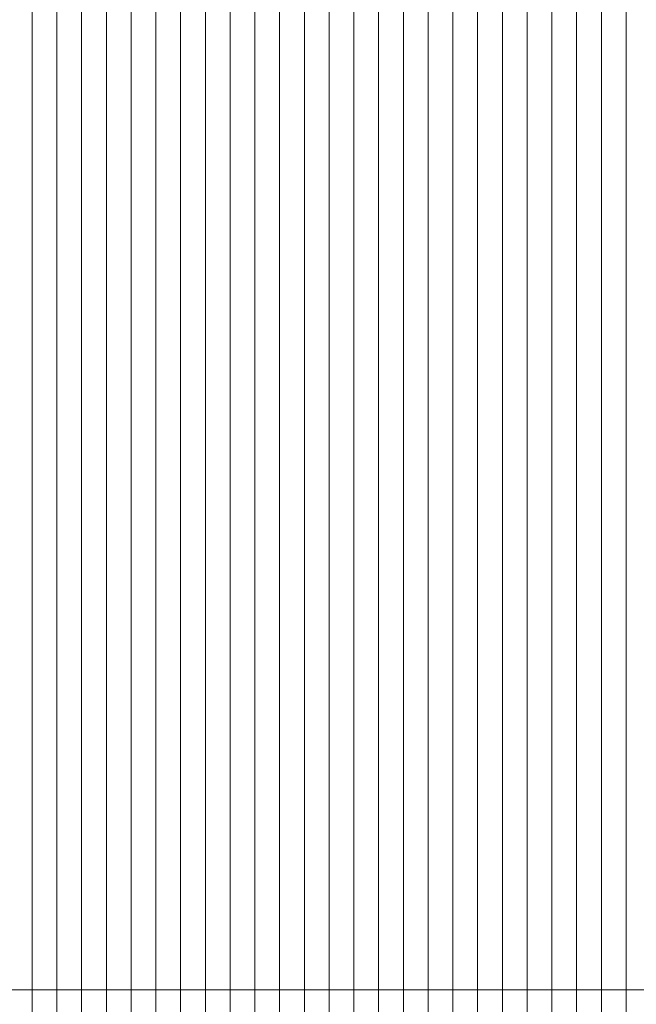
# Model space of a CAD drawing. Header units: millimetres. Extents: x 100377 to 139599, y -1988 to 13993.
# Tile 27 of 53: x 116212 to 118703, y 5978 to 9957. Entities that reach past the tile are written whole.
import ezdxf

# ---------------------------------------------------------------- set-up
doc = ezdxf.new("R2010")
doc.units = ezdxf.units.MM
doc.header["$MEASUREMENT"] = 0
doc.linetypes.add('Przerywana gęsta', pattern=[90, 60, -30])
doc.layers.add('Nowe_0_Nr_pióra__1', color=7, linetype='Continuous', lineweight=13)
doc.layers.add('Nowe_0_Nr_pióra__2', color=251, linetype='Continuous', lineweight=13)

# ---------------------------------------------------------------- blocks, each defined once
blk = doc.blocks.new('*X2')
at = {"layer": 'Nowe_0_Nr_pióra__2', "color": 251, "linetype": 'Continuous', "lineweight": 13}
for p, q in [((116262.4, 6037), (116262.4, 5787)), ((116262.4, 6037), (116262.4, 5787)), ((116362.4, 6037), (116362.4, 5787)), ((116362.4, 6037), (116362.4, 5787)), ((116462.4, 6037), (116462.4, 5787)), ((116462.4, 6037), (116462.4, 5787)), ((116562.4, 6037), (116562.4, 5787)), ((116562.4, 6037), (116562.4, 5787)), ((116662.4, 6037), (116662.4, 5787)), ((116662.4, 6037), (116662.4, 5787)), ((116762.4, 6037), (116762.4, 5787)), ((116762.4, 6037), (116762.4, 5787)), ((116862.4, 6037), (116862.4, 5787)), ((116862.4, 6037), (116862.4, 5787)), ((116962.4, 6037), (116962.4, 5787)), ((116962.4, 6037), (116962.4, 5787)), ((117062.4, 6037), (117062.4, 5787)), ((117062.4, 6037), (117062.4, 5787)), ((117162.4, 6037), (117162.4, 5787)), ((117162.4, 6037), (117162.4, 5787)), ((117262.4, 6037), (117262.4, 5787)), ((117262.4, 6037), (117262.4, 5787)), ((117362.4, 6037), (117362.4, 5787)), ((117362.4, 6037), (117362.4, 5787)), ((117462.4, 6037), (117462.4, 5787)), ((117462.4, 6037), (117462.4, 5787)), ((117562.4, 6037), (117562.4, 5787)), ((117562.4, 6037), (117562.4, 5787)), ((117662.4, 6037), (117662.4, 5787)), ((117662.4, 6037), (117662.4, 5787)), ((117762.4, 6037), (117762.4, 5787)), ((117762.4, 6037), (117762.4, 5787)), ((117862.4, 6037), (117862.4, 5787)), ((117862.4, 6037), (117862.4, 5787)), ((117962.4, 6037), (117962.4, 5787)), ((117962.4, 6037), (117962.4, 5787)), ((118062.4, 6037), (118062.4, 5787)), ((118062.4, 6037), (118062.4, 5787)), ((118162.4, 6037), (118162.4, 5787)), ((118162.4, 6037), (118162.4, 5787)), ((118262.4, 6037), (118262.4, 5787)), ((118262.4, 6037), (118262.4, 5787)), ((118362.4, 6037), (118362.4, 5787)), ((118362.4, 6037), (118362.4, 5787)), ((118462.4, 6037), (118462.4, 5787)), ((118462.4, 6037), (118462.4, 5787)), ((118562.4, 6037), (118562.4, 5787)), ((118562.4, 6037), (118562.4, 5787)), ((118662.4, 6037), (118662.4, 5787)), ((118662.4, 6037), (118662.4, 5787))]:
    blk.add_line(p, q, dxfattribs=at)
blk = doc.blocks.new('Wypełnienie_1_1', base_point=(0, 0))
at = {"layer": 'Nowe_0_Nr_pióra__2', "color": 251, "linetype": 'Continuous', "lineweight": 13}
blk.add_blockref('*X2', (0, 0), dxfattribs=at)
blk = doc.blocks.new('*X4')
at = {"layer": 'Nowe_0_Nr_pióra__2', "color": 251, "linetype": 'Continuous', "lineweight": 13}
for p, q in [((116262.4, 9787), (116262.4, 10037)), ((116262.4, 9787), (116262.4, 10037)), ((116362.4, 9787), (116362.4, 10037)), ((116362.4, 9787), (116362.4, 10037)), ((116462.4, 9787), (116462.4, 10037)), ((116462.4, 9787), (116462.4, 10037)), ((116562.4, 9787), (116562.4, 10037)), ((116562.4, 9787), (116562.4, 10037)), ((116662.4, 9787), (116662.4, 10037)), ((116662.4, 9787), (116662.4, 10037)), ((116762.4, 9787), (116762.4, 10037)), ((116762.4, 9787), (116762.4, 10037)), ((116862.4, 9787), (116862.4, 10037)), ((116862.4, 9787), (116862.4, 10037)), ((116962.4, 9787), (116962.4, 10037)), ((116962.4, 9787), (116962.4, 10037)), ((117062.4, 9787), (117062.4, 10037)), ((117062.4, 9787), (117062.4, 10037)), ((117162.4, 9787), (117162.4, 10037)), ((117162.4, 9787), (117162.4, 10037)), ((117262.4, 9787), (117262.4, 10037)), ((117262.4, 9787), (117262.4, 10037)), ((117362.4, 9787), (117362.4, 10037)), ((117362.4, 9787), (117362.4, 10037)), ((117462.4, 9787), (117462.4, 10037)), ((117462.4, 9787), (117462.4, 10037)), ((117562.4, 9787), (117562.4, 10037)), ((117562.4, 9787), (117562.4, 10037)), ((117662.4, 9787), (117662.4, 10037)), ((117662.4, 9787), (117662.4, 10037)), ((117762.4, 9787), (117762.4, 10037)), ((117762.4, 9787), (117762.4, 10037)), ((117862.4, 9787), (117862.4, 10037)), ((117862.4, 9787), (117862.4, 10037)), ((117962.4, 9787), (117962.4, 10037)), ((117962.4, 9787), (117962.4, 10037)), ((118062.4, 9787), (118062.4, 10037)), ((118062.4, 9787), (118062.4, 10037)), ((118162.4, 9787), (118162.4, 10037)), ((118162.4, 9787), (118162.4, 10037)), ((118262.4, 9787), (118262.4, 10037)), ((118262.4, 9787), (118262.4, 10037)), ((118362.4, 9787), (118362.4, 10037)), ((118362.4, 9787), (118362.4, 10037)), ((118462.4, 9787), (118462.4, 10037)), ((118462.4, 9787), (118462.4, 10037)), ((118562.4, 9787), (118562.4, 10037)), ((118562.4, 9787), (118562.4, 10037)), ((118662.4, 9787), (118662.4, 10037)), ((118662.4, 9787), (118662.4, 10037)), ((116262.4, 9537), (116262.4, 9787)), ((116262.4, 9537), (116262.4, 9787)), ((116362.4, 9537), (116362.4, 9787)), ((116362.4, 9537), (116362.4, 9787)), ((116462.4, 9537), (116462.4, 9787)), ((116462.4, 9537), (116462.4, 9787)), ((116562.4, 9537), (116562.4, 9787)), ((116562.4, 9537), (116562.4, 9787)), ((116662.4, 9537), (116662.4, 9787)), ((116662.4, 9537), (116662.4, 9787)), ((116762.4, 9537), (116762.4, 9787)), ((116762.4, 9537), (116762.4, 9787)), ((116862.4, 9537), (116862.4, 9787)), ((116862.4, 9537), (116862.4, 9787)), ((116962.4, 9537), (116962.4, 9787)), ((116962.4, 9537), (116962.4, 9787)), ((117062.4, 9537), (117062.4, 9787)), ((117062.4, 9537), (117062.4, 9787)), ((117162.4, 9537), (117162.4, 9787)), ((117162.4, 9537), (117162.4, 9787)), ((117262.4, 9537), (117262.4, 9787)), ((117262.4, 9537), (117262.4, 9787)), ((117362.4, 9537), (117362.4, 9787)), ((117362.4, 9537), (117362.4, 9787)), ((117462.4, 9537), (117462.4, 9787)), ((117462.4, 9537), (117462.4, 9787)), ((117562.4, 9537), (117562.4, 9787)), ((117562.4, 9537), (117562.4, 9787)), ((117662.4, 9537), (117662.4, 9787)), ((117662.4, 9537), (117662.4, 9787)), ((117762.4, 9537), (117762.4, 9787)), ((117762.4, 9537), (117762.4, 9787)), ((117862.4, 9537), (117862.4, 9787)), ((117862.4, 9537), (117862.4, 9787)), ((117962.4, 9537), (117962.4, 9787)), ((117962.4, 9537), (117962.4, 9787)), ((118062.4, 9537), (118062.4, 9787)), ((118062.4, 9537), (118062.4, 9787)), ((118162.4, 9537), (118162.4, 9787)), ((118162.4, 9537), (118162.4, 9787)), ((118262.4, 9537), (118262.4, 9787)), ((118262.4, 9537), (118262.4, 9787)), ((118362.4, 9537), (118362.4, 9787)), ((118362.4, 9537), (118362.4, 9787)), ((118462.4, 9537), (118462.4, 9787)), ((118462.4, 9537), (118462.4, 9787)), ((118562.4, 9537), (118562.4, 9787)), ((118562.4, 9537), (118562.4, 9787)), ((118662.4, 9537), (118662.4, 9787)), ((118662.4, 9537), (118662.4, 9787)), ((116262.4, 9287), (116262.4, 9537)), ((116262.4, 9287), (116262.4, 9537)), ((116362.4, 9287), (116362.4, 9537)), ((116362.4, 9287), (116362.4, 9537)), ((116462.4, 9287), (116462.4, 9537)), ((116462.4, 9287), (116462.4, 9537)), ((116562.4, 9287), (116562.4, 9537)), ((116562.4, 9287), (116562.4, 9537)), ((116662.4, 9287), (116662.4, 9537)), ((116662.4, 9287), (116662.4, 9537)), ((116762.4, 9287), (116762.4, 9537)), ((116762.4, 9287), (116762.4, 9537)), ((116862.4, 9287), (116862.4, 9537)), ((116862.4, 9287), (116862.4, 9537)), ((116962.4, 9287), (116962.4, 9537)), ((116962.4, 9287), (116962.4, 9537)), ((117062.4, 9287), (117062.4, 9537)), ((117062.4, 9287), (117062.4, 9537)), ((117162.4, 9287), (117162.4, 9537)), ((117162.4, 9287), (117162.4, 9537)), ((117262.4, 9287), (117262.4, 9537)), ((117262.4, 9287), (117262.4, 9537)), ((117362.4, 9287), (117362.4, 9537)), ((117362.4, 9287), (117362.4, 9537)), ((117462.4, 9287), (117462.4, 9537)), ((117462.4, 9287), (117462.4, 9537)), ((117562.4, 9287), (117562.4, 9537)), ((117562.4, 9287), (117562.4, 9537)), ((117662.4, 9287), (117662.4, 9537)), ((117662.4, 9287), (117662.4, 9537)), ((117762.4, 9287), (117762.4, 9537)), ((117762.4, 9287), (117762.4, 9537)), ((117862.4, 9287), (117862.4, 9537)), ((117862.4, 9287), (117862.4, 9537)), ((117962.4, 9287), (117962.4, 9537)), ((117962.4, 9287), (117962.4, 9537)), ((118062.4, 9287), (118062.4, 9537)), ((118062.4, 9287), (118062.4, 9537)), ((118162.4, 9287), (118162.4, 9537)), ((118162.4, 9287), (118162.4, 9537)), ((118262.4, 9287), (118262.4, 9537)), ((118262.4, 9287), (118262.4, 9537)), ((118362.4, 9287), (118362.4, 9537)), ((118362.4, 9287), (118362.4, 9537)), ((118462.4, 9287), (118462.4, 9537)), ((118462.4, 9287), (118462.4, 9537)), ((118562.4, 9287), (118562.4, 9537)), ((118562.4, 9287), (118562.4, 9537)), ((118662.4, 9287), (118662.4, 9537)), ((118662.4, 9287), (118662.4, 9537)), ((116262.4, 9037), (116262.4, 9287)), ((116262.4, 9037), (116262.4, 9287)), ((116362.4, 9037), (116362.4, 9287)), ((116362.4, 9037), (116362.4, 9287)), ((116462.4, 9037), (116462.4, 9287)), ((116462.4, 9037), (116462.4, 9287)), ((116562.4, 9037), (116562.4, 9287)), ((116562.4, 9037), (116562.4, 9287)), ((116662.4, 9037), (116662.4, 9287)), ((116662.4, 9037), (116662.4, 9287)), ((116762.4, 9037), (116762.4, 9287)), ((116762.4, 9037), (116762.4, 9287)), ((116862.4, 9037), (116862.4, 9287)), ((116862.4, 9037), (116862.4, 9287)), ((116962.4, 9037), (116962.4, 9287)), ((116962.4, 9037), (116962.4, 9287)), ((117062.4, 9037), (117062.4, 9287)), ((117062.4, 9037), (117062.4, 9287)), ((117162.4, 9037), (117162.4, 9287)), ((117162.4, 9037), (117162.4, 9287)), ((117262.4, 9037), (117262.4, 9287)), ((117262.4, 9037), (117262.4, 9287)), ((117362.4, 9037), (117362.4, 9287)), ((117362.4, 9037), (117362.4, 9287)), ((117462.4, 9037), (117462.4, 9287)), ((117462.4, 9037), (117462.4, 9287)), ((117562.4, 9037), (117562.4, 9287)), ((117562.4, 9037), (117562.4, 9287)), ((117662.4, 9037), (117662.4, 9287)), ((117662.4, 9037), (117662.4, 9287)), ((117762.4, 9037), (117762.4, 9287)), ((117762.4, 9037), (117762.4, 9287)), ((117862.4, 9037), (117862.4, 9287)), ((117862.4, 9037), (117862.4, 9287)), ((117962.4, 9037), (117962.4, 9287)), ((117962.4, 9037), (117962.4, 9287)), ((118062.4, 9037), (118062.4, 9287)), ((118062.4, 9037), (118062.4, 9287)), ((118162.4, 9037), (118162.4, 9287)), ((118162.4, 9037), (118162.4, 9287)), ((118262.4, 9037), (118262.4, 9287)), ((118262.4, 9037), (118262.4, 9287)), ((118362.4, 9037), (118362.4, 9287)), ((118362.4, 9037), (118362.4, 9287)), ((118462.4, 9037), (118462.4, 9287)), ((118462.4, 9037), (118462.4, 9287)), ((118562.4, 9037), (118562.4, 9287)), ((118562.4, 9037), (118562.4, 9287)), ((118662.4, 9037), (118662.4, 9287)), ((118662.4, 9037), (118662.4, 9287)), ((116262.4, 8787), (116262.4, 9037)), ((116262.4, 8787), (116262.4, 9037)), ((116362.4, 8787), (116362.4, 9037)), ((116362.4, 8787), (116362.4, 9037)), ((116462.4, 8787), (116462.4, 9037)), ((116462.4, 8787), (116462.4, 9037)), ((116562.4, 8787), (116562.4, 9037)), ((116562.4, 8787), (116562.4, 9037)), ((116662.4, 8787), (116662.4, 9037)), ((116662.4, 8787), (116662.4, 9037)), ((116762.4, 8787), (116762.4, 9037)), ((116762.4, 8787), (116762.4, 9037)), ((116862.4, 8787), (116862.4, 9037)), ((116862.4, 8787), (116862.4, 9037)), ((116962.4, 8787), (116962.4, 9037)), ((116962.4, 8787), (116962.4, 9037)), ((117062.4, 8787), (117062.4, 9037)), ((117062.4, 8787), (117062.4, 9037)), ((117162.4, 8787), (117162.4, 9037)), ((117162.4, 8787), (117162.4, 9037)), ((117262.4, 8787), (117262.4, 9037)), ((117262.4, 8787), (117262.4, 9037)), ((117362.4, 8787), (117362.4, 9037)), ((117362.4, 8787), (117362.4, 9037)), ((117462.4, 8787), (117462.4, 9037)), ((117462.4, 8787), (117462.4, 9037)), ((117562.4, 8787), (117562.4, 9037)), ((117562.4, 8787), (117562.4, 9037)), ((117662.4, 8787), (117662.4, 9037)), ((117662.4, 8787), (117662.4, 9037)), ((117762.4, 8787), (117762.4, 9037)), ((117762.4, 8787), (117762.4, 9037)), ((117862.4, 8787), (117862.4, 9037)), ((117862.4, 8787), (117862.4, 9037)), ((117962.4, 8787), (117962.4, 9037)), ((117962.4, 8787), (117962.4, 9037)), ((118062.4, 8787), (118062.4, 9037)), ((118062.4, 8787), (118062.4, 9037)), ((118162.4, 8787), (118162.4, 9037)), ((118162.4, 8787), (118162.4, 9037)), ((118262.4, 8787), (118262.4, 9037)), ((118262.4, 8787), (118262.4, 9037)), ((118362.4, 8787), (118362.4, 9037)), ((118362.4, 8787), (118362.4, 9037)), ((118462.4, 8787), (118462.4, 9037)), ((118462.4, 8787), (118462.4, 9037)), ((118562.4, 8787), (118562.4, 9037)), ((118562.4, 8787), (118562.4, 9037)), ((118662.4, 8787), (118662.4, 9037)), ((118662.4, 8787), (118662.4, 9037)), ((116262.4, 8537), (116262.4, 8787)), ((116262.4, 8537), (116262.4, 8787)), ((116362.4, 8537), (116362.4, 8787)), ((116362.4, 8537), (116362.4, 8787)), ((116462.4, 8537), (116462.4, 8787)), ((116462.4, 8537), (116462.4, 8787)), ((116562.4, 8537), (116562.4, 8787)), ((116562.4, 8537), (116562.4, 8787)), ((116662.4, 8537), (116662.4, 8787)), ((116662.4, 8537), (116662.4, 8787)), ((116762.4, 8537), (116762.4, 8787)), ((116762.4, 8537), (116762.4, 8787)), ((116862.4, 8537), (116862.4, 8787)), ((116862.4, 8537), (116862.4, 8787)), ((116962.4, 8537), (116962.4, 8787)), ((116962.4, 8537), (116962.4, 8787)), ((117062.4, 8537), (117062.4, 8787)), ((117062.4, 8537), (117062.4, 8787)), ((117162.4, 8537), (117162.4, 8787)), ((117162.4, 8537), (117162.4, 8787)), ((117262.4, 8537), (117262.4, 8787)), ((117262.4, 8537), (117262.4, 8787)), ((117362.4, 8537), (117362.4, 8787)), ((117362.4, 8537), (117362.4, 8787)), ((117462.4, 8537), (117462.4, 8787)), ((117462.4, 8537), (117462.4, 8787)), ((117562.4, 8537), (117562.4, 8787)), ((117562.4, 8537), (117562.4, 8787)), ((117662.4, 8537), (117662.4, 8787)), ((117662.4, 8537), (117662.4, 8787)), ((117762.4, 8537), (117762.4, 8787)), ((117762.4, 8537), (117762.4, 8787)), ((117862.4, 8537), (117862.4, 8787)), ((117862.4, 8537), (117862.4, 8787)), ((117962.4, 8537), (117962.4, 8787)), ((117962.4, 8537), (117962.4, 8787)), ((118062.4, 8537), (118062.4, 8787)), ((118062.4, 8537), (118062.4, 8787)), ((118162.4, 8537), (118162.4, 8787)), ((118162.4, 8537), (118162.4, 8787)), ((118262.4, 8537), (118262.4, 8787)), ((118262.4, 8537), (118262.4, 8787)), ((118362.4, 8537), (118362.4, 8787)), ((118362.4, 8537), (118362.4, 8787)), ((118462.4, 8537), (118462.4, 8787)), ((118462.4, 8537), (118462.4, 8787)), ((118562.4, 8537), (118562.4, 8787)), ((118562.4, 8537), (118562.4, 8787)), ((118662.4, 8537), (118662.4, 8787)), ((118662.4, 8537), (118662.4, 8787)), ((116262.4, 8287), (116262.4, 8537)), ((116262.4, 8287), (116262.4, 8537)), ((116362.4, 8287), (116362.4, 8537)), ((116362.4, 8287), (116362.4, 8537)), ((116462.4, 8287), (116462.4, 8537)), ((116462.4, 8287), (116462.4, 8537)), ((116562.4, 8287), (116562.4, 8537)), ((116562.4, 8287), (116562.4, 8537)), ((116662.4, 8287), (116662.4, 8537)), ((116662.4, 8287), (116662.4, 8537)), ((116762.4, 8287), (116762.4, 8537)), ((116762.4, 8287), (116762.4, 8537)), ((116862.4, 8287), (116862.4, 8537)), ((116862.4, 8287), (116862.4, 8537)), ((116962.4, 8287), (116962.4, 8537)), ((116962.4, 8287), (116962.4, 8537)), ((117062.4, 8287), (117062.4, 8537)), ((117062.4, 8287), (117062.4, 8537)), ((117162.4, 8287), (117162.4, 8537)), ((117162.4, 8287), (117162.4, 8537)), ((117262.4, 8287), (117262.4, 8537)), ((117262.4, 8287), (117262.4, 8537)), ((117362.4, 8287), (117362.4, 8537)), ((117362.4, 8287), (117362.4, 8537)), ((117462.4, 8287), (117462.4, 8537)), ((117462.4, 8287), (117462.4, 8537)), ((117562.4, 8287), (117562.4, 8537)), ((117562.4, 8287), (117562.4, 8537)), ((117662.4, 8287), (117662.4, 8537)), ((117662.4, 8287), (117662.4, 8537)), ((117762.4, 8287), (117762.4, 8537)), ((117762.4, 8287), (117762.4, 8537)), ((117862.4, 8287), (117862.4, 8537)), ((117862.4, 8287), (117862.4, 8537)), ((117962.4, 8287), (117962.4, 8537)), ((117962.4, 8287), (117962.4, 8537)), ((118062.4, 8287), (118062.4, 8537)), ((118062.4, 8287), (118062.4, 8537)), ((118162.4, 8287), (118162.4, 8537)), ((118162.4, 8287), (118162.4, 8537)), ((118262.4, 8287), (118262.4, 8537)), ((118262.4, 8287), (118262.4, 8537)), ((118362.4, 8287), (118362.4, 8537)), ((118362.4, 8287), (118362.4, 8537)), ((118462.4, 8287), (118462.4, 8537)), ((118462.4, 8287), (118462.4, 8537)), ((118562.4, 8287), (118562.4, 8537)), ((118562.4, 8287), (118562.4, 8537)), ((118662.4, 8287), (118662.4, 8537)), ((118662.4, 8287), (118662.4, 8537)), ((116262.4, 8037), (116262.4, 8287)), ((116262.4, 8037), (116262.4, 8287)), ((116362.4, 8037), (116362.4, 8287)), ((116362.4, 8037), (116362.4, 8287)), ((116462.4, 8037), (116462.4, 8287)), ((116462.4, 8037), (116462.4, 8287)), ((116562.4, 8037), (116562.4, 8287)), ((116562.4, 8037), (116562.4, 8287)), ((116662.4, 8037), (116662.4, 8287)), ((116662.4, 8037), (116662.4, 8287)), ((116762.4, 8037), (116762.4, 8287)), ((116762.4, 8037), (116762.4, 8287)), ((116862.4, 8037), (116862.4, 8287)), ((116862.4, 8037), (116862.4, 8287)), ((116962.4, 8037), (116962.4, 8287)), ((116962.4, 8037), (116962.4, 8287)), ((117062.4, 8037), (117062.4, 8287)), ((117062.4, 8037), (117062.4, 8287)), ((117162.4, 8037), (117162.4, 8287)), ((117162.4, 8037), (117162.4, 8287)), ((117262.4, 8037), (117262.4, 8287)), ((117262.4, 8037), (117262.4, 8287)), ((117362.4, 8037), (117362.4, 8287)), ((117362.4, 8037), (117362.4, 8287)), ((117462.4, 8037), (117462.4, 8287)), ((117462.4, 8037), (117462.4, 8287)), ((117562.4, 8037), (117562.4, 8287)), ((117562.4, 8037), (117562.4, 8287)), ((117662.4, 8037), (117662.4, 8287)), ((117662.4, 8037), (117662.4, 8287)), ((117762.4, 8037), (117762.4, 8287)), ((117762.4, 8037), (117762.4, 8287)), ((117862.4, 8037), (117862.4, 8287)), ((117862.4, 8037), (117862.4, 8287)), ((117962.4, 8037), (117962.4, 8287)), ((117962.4, 8037), (117962.4, 8287)), ((118062.4, 8037), (118062.4, 8287)), ((118062.4, 8037), (118062.4, 8287)), ((118162.4, 8037), (118162.4, 8287)), ((118162.4, 8037), (118162.4, 8287)), ((118262.4, 8037), (118262.4, 8287)), ((118262.4, 8037), (118262.4, 8287)), ((118362.4, 8037), (118362.4, 8287)), ((118362.4, 8037), (118362.4, 8287)), ((118462.4, 8037), (118462.4, 8287)), ((118462.4, 8037), (118462.4, 8287)), ((118562.4, 8037), (118562.4, 8287)), ((118562.4, 8037), (118562.4, 8287)), ((118662.4, 8037), (118662.4, 8287)), ((118662.4, 8037), (118662.4, 8287)), ((116262.4, 7787), (116262.4, 8037)), ((116262.4, 7787), (116262.4, 8037)), ((116362.4, 7787), (116362.4, 8037)), ((116362.4, 7787), (116362.4, 8037)), ((116462.4, 7787), (116462.4, 8037)), ((116462.4, 7787), (116462.4, 8037)), ((116562.4, 7787), (116562.4, 8037)), ((116562.4, 7787), (116562.4, 8037)), ((116662.4, 7787), (116662.4, 8037)), ((116662.4, 7787), (116662.4, 8037)), ((116762.4, 7787), (116762.4, 8037)), ((116762.4, 7787), (116762.4, 8037)), ((116862.4, 7787), (116862.4, 8037)), ((116862.4, 7787), (116862.4, 8037)), ((116962.4, 7787), (116962.4, 8037)), ((116962.4, 7787), (116962.4, 8037)), ((117062.4, 7787), (117062.4, 8037)), ((117062.4, 7787), (117062.4, 8037)), ((117162.4, 7787), (117162.4, 8037)), ((117162.4, 7787), (117162.4, 8037)), ((117262.4, 7787), (117262.4, 8037)), ((117262.4, 7787), (117262.4, 8037)), ((117362.4, 7787), (117362.4, 8037)), ((117362.4, 7787), (117362.4, 8037)), ((117462.4, 7787), (117462.4, 8037)), ((117462.4, 7787), (117462.4, 8037)), ((117562.4, 7787), (117562.4, 8037)), ((117562.4, 7787), (117562.4, 8037)), ((117662.4, 7787), (117662.4, 8037)), ((117662.4, 7787), (117662.4, 8037)), ((117762.4, 7787), (117762.4, 8037)), ((117762.4, 7787), (117762.4, 8037)), ((117862.4, 7787), (117862.4, 8037)), ((117862.4, 7787), (117862.4, 8037)), ((117962.4, 7787), (117962.4, 8037)), ((117962.4, 7787), (117962.4, 8037)), ((118062.4, 7787), (118062.4, 8037)), ((118062.4, 7787), (118062.4, 8037)), ((118162.4, 7787), (118162.4, 8037)), ((118162.4, 7787), (118162.4, 8037)), ((118262.4, 7787), (118262.4, 8037)), ((118262.4, 7787), (118262.4, 8037)), ((118362.4, 7787), (118362.4, 8037)), ((118362.4, 7787), (118362.4, 8037)), ((118462.4, 7787), (118462.4, 8037)), ((118462.4, 7787), (118462.4, 8037)), ((118562.4, 7787), (118562.4, 8037)), ((118562.4, 7787), (118562.4, 8037)), ((118662.4, 7787), (118662.4, 8037)), ((118662.4, 7787), (118662.4, 8037)), ((116262.4, 7537), (116262.4, 7787)), ((116262.4, 7537), (116262.4, 7787)), ((116362.4, 7537), (116362.4, 7787)), ((116362.4, 7537), (116362.4, 7787)), ((116462.4, 7537), (116462.4, 7787)), ((116462.4, 7537), (116462.4, 7787)), ((116562.4, 7537), (116562.4, 7787)), ((116562.4, 7537), (116562.4, 7787)), ((116662.4, 7537), (116662.4, 7787)), ((116662.4, 7537), (116662.4, 7787)), ((116762.4, 7537), (116762.4, 7787)), ((116762.4, 7537), (116762.4, 7787)), ((116862.4, 7537), (116862.4, 7787)), ((116862.4, 7537), (116862.4, 7787)), ((116962.4, 7537), (116962.4, 7787)), ((116962.4, 7537), (116962.4, 7787)), ((117062.4, 7537), (117062.4, 7787)), ((117062.4, 7537), (117062.4, 7787)), ((117162.4, 7537), (117162.4, 7787)), ((117162.4, 7537), (117162.4, 7787)), ((117262.4, 7537), (117262.4, 7787)), ((117262.4, 7537), (117262.4, 7787)), ((117362.4, 7537), (117362.4, 7787)), ((117362.4, 7537), (117362.4, 7787)), ((117462.4, 7537), (117462.4, 7787)), ((117462.4, 7537), (117462.4, 7787)), ((117562.4, 7537), (117562.4, 7787)), ((117562.4, 7537), (117562.4, 7787)), ((117662.4, 7537), (117662.4, 7787)), ((117662.4, 7537), (117662.4, 7787)), ((117762.4, 7537), (117762.4, 7787)), ((117762.4, 7537), (117762.4, 7787)), ((117862.4, 7537), (117862.4, 7787)), ((117862.4, 7537), (117862.4, 7787)), ((117962.4, 7537), (117962.4, 7787)), ((117962.4, 7537), (117962.4, 7787)), ((118062.4, 7537), (118062.4, 7787)), ((118062.4, 7537), (118062.4, 7787)), ((118162.4, 7537), (118162.4, 7787)), ((118162.4, 7537), (118162.4, 7787)), ((118262.4, 7537), (118262.4, 7787)), ((118262.4, 7537), (118262.4, 7787)), ((118362.4, 7537), (118362.4, 7787)), ((118362.4, 7537), (118362.4, 7787)), ((118462.4, 7537), (118462.4, 7787)), ((118462.4, 7537), (118462.4, 7787)), ((118562.4, 7537), (118562.4, 7787)), ((118562.4, 7537), (118562.4, 7787)), ((118662.4, 7537), (118662.4, 7787)), ((118662.4, 7537), (118662.4, 7787)), ((116262.4, 7287), (116262.4, 7537)), ((116262.4, 7287), (116262.4, 7537)), ((116362.4, 7287), (116362.4, 7537)), ((116362.4, 7287), (116362.4, 7537)), ((116462.4, 7287), (116462.4, 7537)), ((116462.4, 7287), (116462.4, 7537)), ((116562.4, 7287), (116562.4, 7537)), ((116562.4, 7287), (116562.4, 7537)), ((116662.4, 7287), (116662.4, 7537)), ((116662.4, 7287), (116662.4, 7537)), ((116762.4, 7287), (116762.4, 7537)), ((116762.4, 7287), (116762.4, 7537)), ((116862.4, 7287), (116862.4, 7537)), ((116862.4, 7287), (116862.4, 7537)), ((116962.4, 7287), (116962.4, 7537)), ((116962.4, 7287), (116962.4, 7537)), ((117062.4, 7287), (117062.4, 7537)), ((117062.4, 7287), (117062.4, 7537)), ((117162.4, 7287), (117162.4, 7537)), ((117162.4, 7287), (117162.4, 7537)), ((117262.4, 7287), (117262.4, 7537)), ((117262.4, 7287), (117262.4, 7537)), ((117362.4, 7287), (117362.4, 7537)), ((117362.4, 7287), (117362.4, 7537)), ((117462.4, 7287), (117462.4, 7537)), ((117462.4, 7287), (117462.4, 7537)), ((117562.4, 7287), (117562.4, 7537)), ((117562.4, 7287), (117562.4, 7537)), ((117662.4, 7287), (117662.4, 7537)), ((117662.4, 7287), (117662.4, 7537)), ((117762.4, 7287), (117762.4, 7537)), ((117762.4, 7287), (117762.4, 7537)), ((117862.4, 7287), (117862.4, 7537)), ((117862.4, 7287), (117862.4, 7537)), ((117962.4, 7287), (117962.4, 7537)), ((117962.4, 7287), (117962.4, 7537)), ((118062.4, 7287), (118062.4, 7537)), ((118062.4, 7287), (118062.4, 7537)), ((118162.4, 7287), (118162.4, 7537)), ((118162.4, 7287), (118162.4, 7537)), ((118262.4, 7287), (118262.4, 7537)), ((118262.4, 7287), (118262.4, 7537)), ((118362.4, 7287), (118362.4, 7537)), ((118362.4, 7287), (118362.4, 7537)), ((118462.4, 7287), (118462.4, 7537)), ((118462.4, 7287), (118462.4, 7537)), ((118562.4, 7287), (118562.4, 7537)), ((118562.4, 7287), (118562.4, 7537)), ((118662.4, 7287), (118662.4, 7537)), ((118662.4, 7287), (118662.4, 7537)), ((116262.4, 7037), (116262.4, 7287)), ((116262.4, 7037), (116262.4, 7287)), ((116362.4, 7037), (116362.4, 7287)), ((116362.4, 7037), (116362.4, 7287)), ((116462.4, 7037), (116462.4, 7287)), ((116462.4, 7037), (116462.4, 7287)), ((116562.4, 7037), (116562.4, 7287)), ((116562.4, 7037), (116562.4, 7287)), ((116662.4, 7037), (116662.4, 7287)), ((116662.4, 7037), (116662.4, 7287)), ((116762.4, 7037), (116762.4, 7287)), ((116762.4, 7037), (116762.4, 7287)), ((116862.4, 7037), (116862.4, 7287)), ((116862.4, 7037), (116862.4, 7287)), ((116962.4, 7037), (116962.4, 7287)), ((116962.4, 7037), (116962.4, 7287)), ((117062.4, 7037), (117062.4, 7287)), ((117062.4, 7037), (117062.4, 7287)), ((117162.4, 7037), (117162.4, 7287)), ((117162.4, 7037), (117162.4, 7287)), ((117262.4, 7037), (117262.4, 7287)), ((117262.4, 7037), (117262.4, 7287)), ((117362.4, 7037), (117362.4, 7287)), ((117362.4, 7037), (117362.4, 7287)), ((117462.4, 7037), (117462.4, 7287)), ((117462.4, 7037), (117462.4, 7287)), ((117562.4, 7037), (117562.4, 7287)), ((117562.4, 7037), (117562.4, 7287)), ((117662.4, 7037), (117662.4, 7287)), ((117662.4, 7037), (117662.4, 7287)), ((117762.4, 7037), (117762.4, 7287)), ((117762.4, 7037), (117762.4, 7287)), ((117862.4, 7037), (117862.4, 7287)), ((117862.4, 7037), (117862.4, 7287)), ((117962.4, 7037), (117962.4, 7287)), ((117962.4, 7037), (117962.4, 7287)), ((118062.4, 7037), (118062.4, 7287)), ((118062.4, 7037), (118062.4, 7287)), ((118162.4, 7037), (118162.4, 7287)), ((118162.4, 7037), (118162.4, 7287)), ((118262.4, 7037), (118262.4, 7287)), ((118262.4, 7037), (118262.4, 7287)), ((118362.4, 7037), (118362.4, 7287)), ((118362.4, 7037), (118362.4, 7287)), ((118462.4, 7037), (118462.4, 7287)), ((118462.4, 7037), (118462.4, 7287)), ((118562.4, 7037), (118562.4, 7287)), ((118562.4, 7037), (118562.4, 7287)), ((118662.4, 7037), (118662.4, 7287)), ((118662.4, 7037), (118662.4, 7287)), ((116262.4, 6787), (116262.4, 7037)), ((116262.4, 6787), (116262.4, 7037)), ((116362.4, 6787), (116362.4, 7037)), ((116362.4, 6787), (116362.4, 7037)), ((116462.4, 6787), (116462.4, 7037)), ((116462.4, 6787), (116462.4, 7037)), ((116562.4, 6787), (116562.4, 7037)), ((116562.4, 6787), (116562.4, 7037)), ((116662.4, 6787), (116662.4, 7037)), ((116662.4, 6787), (116662.4, 7037)), ((116762.4, 6787), (116762.4, 7037)), ((116762.4, 6787), (116762.4, 7037)), ((116862.4, 6787), (116862.4, 7037)), ((116862.4, 6787), (116862.4, 7037)), ((116962.4, 6787), (116962.4, 7037)), ((116962.4, 6787), (116962.4, 7037)), ((117062.4, 6787), (117062.4, 7037)), ((117062.4, 6787), (117062.4, 7037)), ((117162.4, 6787), (117162.4, 7037)), ((117162.4, 6787), (117162.4, 7037)), ((117262.4, 6787), (117262.4, 7037)), ((117262.4, 6787), (117262.4, 7037)), ((117362.4, 6787), (117362.4, 7037)), ((117362.4, 6787), (117362.4, 7037)), ((117462.4, 6787), (117462.4, 7037)), ((117462.4, 6787), (117462.4, 7037)), ((117562.4, 6787), (117562.4, 7037)), ((117562.4, 6787), (117562.4, 7037)), ((117662.4, 6787), (117662.4, 7037)), ((117662.4, 6787), (117662.4, 7037)), ((117762.4, 6787), (117762.4, 7037)), ((117762.4, 6787), (117762.4, 7037)), ((117862.4, 6787), (117862.4, 7037)), ((117862.4, 6787), (117862.4, 7037)), ((117962.4, 6787), (117962.4, 7037)), ((117962.4, 6787), (117962.4, 7037)), ((118062.4, 6787), (118062.4, 7037)), ((118062.4, 6787), (118062.4, 7037)), ((118162.4, 6787), (118162.4, 7037)), ((118162.4, 6787), (118162.4, 7037)), ((118262.4, 6787), (118262.4, 7037)), ((118262.4, 6787), (118262.4, 7037)), ((118362.4, 6787), (118362.4, 7037)), ((118362.4, 6787), (118362.4, 7037)), ((118462.4, 6787), (118462.4, 7037)), ((118462.4, 6787), (118462.4, 7037)), ((118562.4, 6787), (118562.4, 7037)), ((118562.4, 6787), (118562.4, 7037)), ((118662.4, 6787), (118662.4, 7037)), ((118662.4, 6787), (118662.4, 7037)), ((116262.4, 6537), (116262.4, 6787)), ((116262.4, 6537), (116262.4, 6787)), ((116362.4, 6537), (116362.4, 6787)), ((116362.4, 6537), (116362.4, 6787)), ((116462.4, 6537), (116462.4, 6787)), ((116462.4, 6537), (116462.4, 6787)), ((116562.4, 6537), (116562.4, 6787)), ((116562.4, 6537), (116562.4, 6787)), ((116662.4, 6537), (116662.4, 6787)), ((116662.4, 6537), (116662.4, 6787)), ((116762.4, 6537), (116762.4, 6787)), ((116762.4, 6537), (116762.4, 6787)), ((116862.4, 6537), (116862.4, 6787)), ((116862.4, 6537), (116862.4, 6787)), ((116962.4, 6537), (116962.4, 6787)), ((116962.4, 6537), (116962.4, 6787)), ((117062.4, 6537), (117062.4, 6787)), ((117062.4, 6537), (117062.4, 6787)), ((117162.4, 6537), (117162.4, 6787)), ((117162.4, 6537), (117162.4, 6787)), ((117262.4, 6537), (117262.4, 6787)), ((117262.4, 6537), (117262.4, 6787)), ((117362.4, 6537), (117362.4, 6787)), ((117362.4, 6537), (117362.4, 6787)), ((117462.4, 6537), (117462.4, 6787)), ((117462.4, 6537), (117462.4, 6787)), ((117562.4, 6537), (117562.4, 6787)), ((117562.4, 6537), (117562.4, 6787)), ((117662.4, 6537), (117662.4, 6787)), ((117662.4, 6537), (117662.4, 6787)), ((117762.4, 6537), (117762.4, 6787)), ((117762.4, 6537), (117762.4, 6787)), ((117862.4, 6537), (117862.4, 6787)), ((117862.4, 6537), (117862.4, 6787)), ((117962.4, 6537), (117962.4, 6787)), ((117962.4, 6537), (117962.4, 6787)), ((118062.4, 6537), (118062.4, 6787)), ((118062.4, 6537), (118062.4, 6787)), ((118162.4, 6537), (118162.4, 6787)), ((118162.4, 6537), (118162.4, 6787)), ((118262.4, 6537), (118262.4, 6787)), ((118262.4, 6537), (118262.4, 6787)), ((118362.4, 6537), (118362.4, 6787)), ((118362.4, 6537), (118362.4, 6787)), ((118462.4, 6537), (118462.4, 6787)), ((118462.4, 6537), (118462.4, 6787)), ((118562.4, 6537), (118562.4, 6787)), ((118562.4, 6537), (118562.4, 6787)), ((118662.4, 6537), (118662.4, 6787)), ((118662.4, 6537), (118662.4, 6787)), ((116262.4, 6287), (116262.4, 6537)), ((116262.4, 6287), (116262.4, 6537)), ((116362.4, 6287), (116362.4, 6537)), ((116362.4, 6287), (116362.4, 6537)), ((116462.4, 6287), (116462.4, 6537)), ((116462.4, 6287), (116462.4, 6537)), ((116562.4, 6287), (116562.4, 6537)), ((116562.4, 6287), (116562.4, 6537)), ((116662.4, 6287), (116662.4, 6537)), ((116662.4, 6287), (116662.4, 6537)), ((116762.4, 6287), (116762.4, 6537)), ((116762.4, 6287), (116762.4, 6537)), ((116862.4, 6287), (116862.4, 6537)), ((116862.4, 6287), (116862.4, 6537)), ((116962.4, 6287), (116962.4, 6537)), ((116962.4, 6287), (116962.4, 6537)), ((117062.4, 6287), (117062.4, 6537)), ((117062.4, 6287), (117062.4, 6537)), ((117162.4, 6287), (117162.4, 6537)), ((117162.4, 6287), (117162.4, 6537)), ((117262.4, 6287), (117262.4, 6537)), ((117262.4, 6287), (117262.4, 6537)), ((117362.4, 6287), (117362.4, 6537)), ((117362.4, 6287), (117362.4, 6537)), ((117462.4, 6287), (117462.4, 6537)), ((117462.4, 6287), (117462.4, 6537)), ((117562.4, 6287), (117562.4, 6537)), ((117562.4, 6287), (117562.4, 6537)), ((117662.4, 6287), (117662.4, 6537)), ((117662.4, 6287), (117662.4, 6537)), ((117762.4, 6287), (117762.4, 6537)), ((117762.4, 6287), (117762.4, 6537)), ((117862.4, 6287), (117862.4, 6537)), ((117862.4, 6287), (117862.4, 6537)), ((117962.4, 6287), (117962.4, 6537)), ((117962.4, 6287), (117962.4, 6537)), ((118062.4, 6287), (118062.4, 6537)), ((118062.4, 6287), (118062.4, 6537)), ((118162.4, 6287), (118162.4, 6537)), ((118162.4, 6287), (118162.4, 6537)), ((118262.4, 6287), (118262.4, 6537)), ((118262.4, 6287), (118262.4, 6537)), ((118362.4, 6287), (118362.4, 6537)), ((118362.4, 6287), (118362.4, 6537)), ((118462.4, 6287), (118462.4, 6537)), ((118462.4, 6287), (118462.4, 6537)), ((118562.4, 6287), (118562.4, 6537)), ((118562.4, 6287), (118562.4, 6537)), ((118662.4, 6287), (118662.4, 6537)), ((118662.4, 6287), (118662.4, 6537)), ((116262.4, 6037), (116262.4, 6287)), ((116262.4, 6037), (116262.4, 6287)), ((116362.4, 6037), (116362.4, 6287)), ((116362.4, 6037), (116362.4, 6287)), ((116462.4, 6037), (116462.4, 6287)), ((116462.4, 6037), (116462.4, 6287)), ((116562.4, 6037), (116562.4, 6287)), ((116562.4, 6037), (116562.4, 6287)), ((116662.4, 6037), (116662.4, 6287)), ((116662.4, 6037), (116662.4, 6287)), ((116762.4, 6037), (116762.4, 6287)), ((116762.4, 6037), (116762.4, 6287)), ((116862.4, 6037), (116862.4, 6287)), ((116862.4, 6037), (116862.4, 6287)), ((116962.4, 6037), (116962.4, 6287)), ((116962.4, 6037), (116962.4, 6287)), ((117062.4, 6037), (117062.4, 6287)), ((117062.4, 6037), (117062.4, 6287)), ((117162.4, 6037), (117162.4, 6287)), ((117162.4, 6037), (117162.4, 6287)), ((117262.4, 6037), (117262.4, 6287)), ((117262.4, 6037), (117262.4, 6287)), ((117362.4, 6037), (117362.4, 6287)), ((117362.4, 6037), (117362.4, 6287)), ((117462.4, 6037), (117462.4, 6287)), ((117462.4, 6037), (117462.4, 6287)), ((117562.4, 6037), (117562.4, 6287)), ((117562.4, 6037), (117562.4, 6287)), ((117662.4, 6037), (117662.4, 6287)), ((117662.4, 6037), (117662.4, 6287)), ((117762.4, 6037), (117762.4, 6287)), ((117762.4, 6037), (117762.4, 6287)), ((117862.4, 6037), (117862.4, 6287)), ((117862.4, 6037), (117862.4, 6287)), ((117962.4, 6037), (117962.4, 6287)), ((117962.4, 6037), (117962.4, 6287)), ((118062.4, 6037), (118062.4, 6287)), ((118062.4, 6037), (118062.4, 6287)), ((118162.4, 6037), (118162.4, 6287)), ((118162.4, 6037), (118162.4, 6287)), ((118262.4, 6037), (118262.4, 6287)), ((118262.4, 6037), (118262.4, 6287)), ((118362.4, 6037), (118362.4, 6287)), ((118362.4, 6037), (118362.4, 6287)), ((118462.4, 6037), (118462.4, 6287)), ((118462.4, 6037), (118462.4, 6287)), ((118562.4, 6037), (118562.4, 6287)), ((118562.4, 6037), (118562.4, 6287)), ((118662.4, 6037), (118662.4, 6287)), ((118662.4, 6037), (118662.4, 6287))]:
    blk.add_line(p, q, dxfattribs=at)
blk = doc.blocks.new('Wypełnienie_2_1', base_point=(0, 0))
at = {"layer": 'Nowe_0_Nr_pióra__2', "color": 251, "linetype": 'Continuous', "lineweight": 13}
blk.add_blockref('*X4', (0, 0), dxfattribs=at)

msp = doc.modelspace()

# ---------------------------------------------------------------- linework, layer by layer
at = {"layer": 'Nowe_0_Nr_pióra__1', "color": 7, "linetype": 'Przerywana gęsta', "lineweight": 13}
msp.add_lwpolyline([(102464.4, 6037), (137460.4, 6037)], dxfattribs=at)
at = {"layer": 'Nowe_0_Nr_pióra__1', "color": 7, "linetype": 'Continuous', "lineweight": 13}
msp.add_lwpolyline([(102464.4, 6037), (137533.7, 6037)], dxfattribs=at)

# ---------------------------------------------------------------- block references
at = {"layer": 'Nowe_0_Nr_pióra__2', "color": 251, "linetype": 'Continuous', "lineweight": 13}
for name in ['Wypełnienie_2_1', 'Wypełnienie_1_1']:
    msp.add_blockref(name, (0, 0), dxfattribs=at)

doc.saveas('drawing.dxf')
